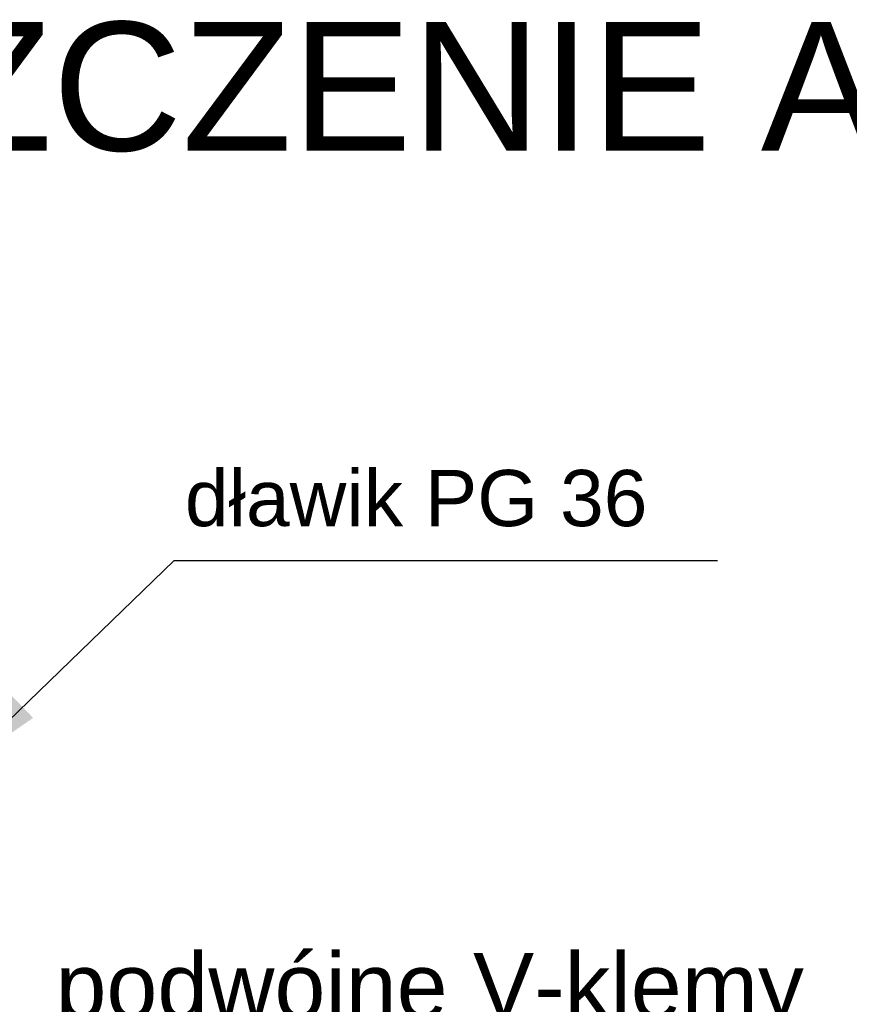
# Model space of a CAD drawing. Header units: millimetres. Extents: x -11513 to 3649, y 2330 to 12522.
# Tile 45 of 75: x -9481 to -9030, y 8719 to 9255. Entities that reach past the tile are written whole.
import ezdxf

# ---------------------------------------------------------------- set-up
doc = ezdxf.new("R2010")
doc.units = ezdxf.units.MM
doc.layers.add('Aparatura', color=7, linetype='Continuous')
doc.styles.add('Arial h-20', font='ARIAL.TTF', dxfattribs={"height": 20})
doc.styles.add('Arial h-50', font='ARIAL.TTF', dxfattribs={"height": 50})
doc.styles.get("Standard").update_dxf_attribs({"font": 'arial.ttf'})
doc.dimstyles.new('ISO-25', dxfattribs={"dimtxt": 2.5, "dimasz": 2.5, "dimexe": 1.25, "dimexo": 0.625, "dimtad": 1, "dimtxsty": 'Standard', "dimcen": 2.5, "dimadec": 0, "dimazin": 0, "dimtfac": 1, "dimtmove": 0, "dimatfit": 3, "dimfxl": 0, "dimarcsym": 0})

msp = doc.modelspace()

# ---------------------------------------------------------------- texts
at = {"color": 3, "style": 'Arial h-50'}
msp.add_text('ROZMIESZCZENIE APARATURY', height=70, dxfattribs=at).set_placement((-9968.84, 9183.97))
at = {"layer": 'Aparatura', "color": 3, "linetype": 'Continuous', "insert": (-9391.55, 9010.14), "char_height": 30.6, "width": 379.0718, "attachment_point": 1, "style": 'Arial h-20'}
msp.add_mtext('\\fArial|b0|i0|c238;dławik PG 36', dxfattribs=at)
at = {"layer": 'Aparatura', "linetype": 'Continuous', "insert": (-9462, 8747.23), "char_height": 35.7, "width": 577.4135, "attachment_point": 1, "style": 'Arial h-20'}
msp.add_mtext('podwójne V-klemy', dxfattribs=at)

# ---------------------------------------------------------------- leaders
msp.add_leader([(-9515.81, 8846.33), (-9397.44, 8960.9), (-9101.66, 8960.9)], dimstyle='ISO-25', override={"dimasz": 50})

doc.saveas('drawing.dxf')
